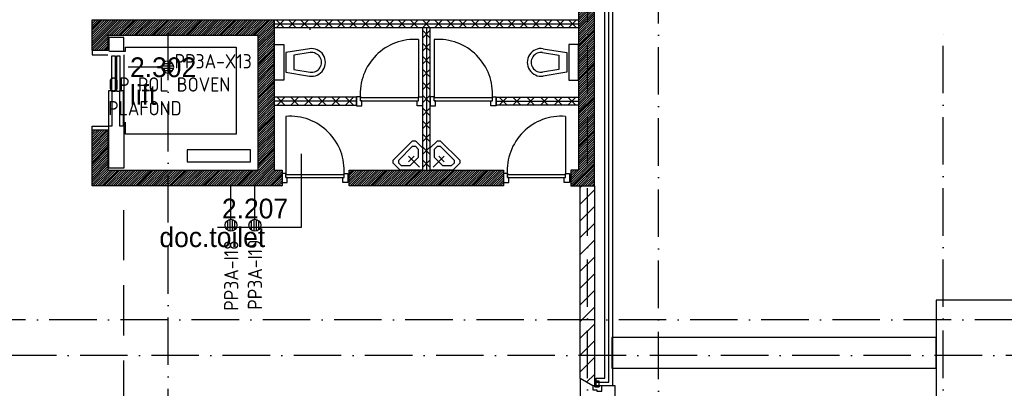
# Model space of a CAD drawing. Header units: millimetres. Extents: x 50250 to 324922, y 191 to 84291.
# Tile 10 of 44: x 132729 to 145176, y 41248 to 45911. Entities that reach past the tile are written whole.
import ezdxf
from ezdxf.enums import TextEntityAlignment as Align

# ---------------------------------------------------------------- set-up
doc = ezdxf.new("R2010")
doc.units = ezdxf.units.MM
doc.header["$LTSCALE"] = 100
doc.linetypes.add('DASHDOT', pattern=[9, 6, -1.5, 0, -1.5])
doc.linetypes.add('HIDDEN', pattern=[9.525, 6.35, -3.175])
doc.layers.get('0').update_dxf_attribs({"linetype": 'CONTINUOUS'})
for name, color, linetype in [('AL$1----_ALGEMEEN', 7, 'CONTINUOUS'), ('AL$7----_STRAMIEN', 1, 'DASHDOT'), ('AL21----_BUITENWAND', 4, 'CONTINUOUS'), ('AL28----_KONSTRUKTIE', 3, 'CONTINUOUS'), ('AL31----_BUITENKOZ', 7, 'CONTINUOUS'), ('AL32----_BINNENKOZ', 7, 'CONTINUOUS'), ('AL74----_INRSANITAIR', 7, 'CONTINUOUS'), ('ALL-----_REFLIJNEN', 8, 'CONTINUOUS'), ('ALXA3---_VOLZWART', 14, 'CONTINUOUS'), ('ALXAA---_GEWBETON', 12, 'CONTINUOUS'), ('ALXAB---_PREFABBETON', 1, 'CONTINUOUS'), ('BOUW', 8, 'CONTINUOUS'), ('EA61303-_ARCEER', 1, 'CONTINUOUS'), ('EB6441--_ATTRIB', 2, 'CONTINUOUS'), ('EL6441--_DATACOM', 3, 'CONTINUOUS'), ('GEBOUWLABEL', 4, 'CONTINUOUS')]:
    doc.layers.add(name, color=color, linetype=linetype)
doc.styles.add('1_8', font='ISO', dxfattribs={"height": 1.8})
doc.styles.add('BURO-025', font='BUROFONT.shx', dxfattribs={"height": 250})
doc.styles.get("Standard").update_dxf_attribs({"font": 'iso.shx'})

# ---------------------------------------------------------------- blocks, each defined once
blk = doc.blocks.new('ES4X2')
for p, q in [((-0.45, 1.4), (-0.45, 2.6)), ((-0.15, 1.27), (-0.15, 2.73)), ((0.15, 1.27), (0.15, 2.73)), ((0.45, 1.4), (0.45, 2.6)), ((0, 1.25), (0, -3))]:
    blk.add_line(p, q)
blk.add_circle((0, 2), 0.75)
at = {"style": '1_8', "flags": 8}
for tag, p in [('NUMMER', (1.25, 3.5)), ('CODE', (-1.25, 3.5))]:
    blk.add_attdef(tag, text='', height=1.8, rotation=90, dxfattribs=at).set_placement(p, align=Align.MIDDLE_LEFT)
blk.add_attdef('M_CODE', text='', height=1.8, dxfattribs=at).set_placement((0, 0), align=Align.MIDDLE_CENTER)

msp = doc.modelspace()

# ---------------------------------------------------------------- hatches: boundary and pattern name
at = {"layer": 'ALXAA---_GEWBETON'}
h = msp.add_hatch(dxfattribs=at)
h.set_pattern_fill('GEWPBET', color=8, scale=100, angle=45, style=0)
h.set_pattern_definition([(45, (71458.001, 72233.765), (-14.1421356, 14.1421356), [])])
h.paths.add_polyline_path([(133845, 45709), (133845, 45519), (133645, 45519), (133645, 45909), (133845, 45909), (133845, 45909), (135945, 45909), (135945, 44008), (136045, 44008), (136045, 43808), (135745, 43808), (133645, 43808), (133645, 44519), (133845, 44519), (133845, 44008), (135745, 44008), (135745, 45709)])
h.paths.add_polyline_path([(133845, 48813), (133645, 48813), (133645, 46963), (133845, 46963)])
h.paths.add_polyline_path([(133845, 49863), (133645, 49863), (133645, 50263), (133845, 50263)])
h.paths.add_polyline_path([(139695, 43808), (139995, 43808), (139995, 53408), (133645, 53408), (133645, 51313), (133845, 51313), (133845, 53208), (139795, 53208), (139795, 44008), (139695, 44008)])

# ---------------------------------------------------------------- linework, layer by layer
at = {"layer": 'AL$1----_ALGEMEEN', "color": 8}
for p, q in [((169695, 42363), (144315, 42363)), ((144315, 42363), (144315, 34213)), ((144315, 41893), (140215, 41893)), ((140215, 41893), (140215, 41503)), ((144315, 41503), (144315, 41893)), ((140215, 41503), (144315, 41503))]:
    msp.add_line(p, q, dxfattribs=at)
at = {"layer": 'AL$7----_STRAMIEN', "color": 1}
for points in [[(134605, 23542), (134605, 76516)], [(140805, 38663), (140805, 76516)], [(139905, 7175), (139905, 61763)], [(239014, 42113), (89505, 42113)], [(239405, 41663), (89505, 41663)]]:
    msp.add_lwpolyline(points, dxfattribs=at)
at = {"layer": 'AL$7----_STRAMIEN'}
msp.add_lwpolyline([(144405, 7175), (144405, 45867)], dxfattribs=at)
at = {"layer": 'AL21----_BUITENWAND', "color": 8}
for p, q in [((140225, 54648), (140225, 41278)), ((140125, 41378), (140125, 54548)), ((140015, 41278), (140015, 41378)), ((140015, 41378), (140125, 41378)), ((140225, 41278), (140015, 41278))]:
    msp.add_line(p, q, dxfattribs=at)
at = {"layer": 'AL28----_KONSTRUKTIE', "color": 8, "linetype": 'Continuous'}
for p, q in [((139815, 41371), (139815, 43808)), ((139995, 43808), (139995, 41278)), ((139975, 41278), (139815, 41371)), ((139995, 41278), (139975, 41278))]:
    msp.add_line(p, q, dxfattribs=at)
at = {"layer": 'AL28----_KONSTRUKTIE', "color": 8}
msp.add_lwpolyline([(139695, 43808), (139995, 43808), (139995, 53408), (133645, 53408), (133645, 51313), (133845, 51313), (133845, 53208), (139795, 53208), (139795, 44008), (139695, 44008)], close=True, dxfattribs=at)
at = {"layer": 'AL31----_BUITENKOZ', "color": 8}
for points in [[(139975, 41278), (139815, 41371), (139815, 40156), (139975, 40248), (140255, 40248), (140255, 41278)], [(140000, 41268), (140056, 41268), (140056, 41339), (140000, 41339)]]:
    msp.add_lwpolyline(points, close=True, dxfattribs=at)
at = {"layer": 'AL31----_BUITENKOZ', "color": 8, "linetype": 'Continuous'}
msp.add_lwpolyline([(139975, 41228), (139975, 41228), (140026, 41228), (140026, 41211), (140089, 41211), (140089, 41211), (140089, 41211), (140089, 41211), (140089, 41211), (140089, 41278), (140056, 41278), (140056, 41268), (140000, 41268), (140000, 41278), (140000, 41278), (139975, 41278)], close=True, dxfattribs=at)
at = {"layer": 'AL32----_BINNENKOZ', "color": 8, "linetype": 'HIDDEN'}
msp.add_line((134045, 38106), (134045, 43808), dxfattribs=at)
at = {"layer": 'AL74----_INRSANITAIR', "color": 8}
msp.add_line((136401, 45783), (136401, 45798), dxfattribs=at)
at = {"layer": 'ALL-----_REFLIJNEN', "color": 8, "linetype": 'Continuous'}
for p, q in [((140175, 41328), (140175, 54598)), ((140015, 41328), (140175, 41328))]:
    msp.add_line(p, q, dxfattribs=at)
at = {"layer": 'ALXA3---_VOLZWART', "color": 8}
for p, q in [((140175, 41328), (140175, 54598)), ((140015, 41328), (140175, 41328))]:
    msp.add_line(p, q, dxfattribs=at)
at = {"layer": 'ALXAA---_GEWBETON', "color": 8}
for p, q in [((139815, 43578), (139995, 43758)), ((139815, 43366), (139995, 43546)), ((139815, 43154), (139995, 43334))]:
    msp.add_line(p, q, dxfattribs=at)
at = {"layer": 'ALXAB---_PREFABBETON', "color": 8}
for p, q in [((139995, 45994), (139795, 45794)), ((133758, 45909), (133645, 45795)), ((133970, 45909), (133645, 45583)), ((133645, 45909), (133845, 45909)), ((133645, 45519), (133645, 45909)), ((133845, 45909), (135945, 45909)), ((133845, 45909), (133845, 45909)), ((134183, 45909), (133983, 45709)), ((134395, 45909), (134195, 45709)), ((134607, 45909), (134407, 45709)), ((134819, 45909), (134619, 45709)), ((135031, 45909), (134831, 45709)), ((135243, 45909), (135043, 45709)), ((135455, 45909), (135255, 45709)), ((135667, 45909), (135467, 45709)), ((135880, 45909), (135680, 45709)), ((135945, 45909), (135945, 44008)), ((135945, 45908), (139795, 45908)), ((135945, 45808), (135945, 45908)), ((135945, 45858), (139795, 45858)), ((139795, 45808), (135945, 45808)), ((135972, 45908), (136072, 45808)), ((136072, 45908), (135972, 45808)), ((136126, 45908), (136226, 45808)), ((136226, 45908), (136126, 45808)), ((136280, 45908), (136380, 45808)), ((136380, 45908), (136280, 45808)), ((136434, 45908), (136534, 45808)), ((136534, 45908), (136434, 45808)), ((136588, 45908), (136688, 45808)), ((136688, 45908), (136588, 45808)), ((136742, 45908), (136842, 45808)), ((136842, 45908), (136742, 45808)), ((136896, 45908), (136996, 45808)), ((136996, 45908), (136896, 45808)), ((137050, 45908), (137150, 45808)), ((137150, 45908), (137050, 45808)), ((137204, 45908), (137304, 45808)), ((137304, 45908), (137204, 45808)), ((137358, 45908), (137458, 45808)), ((137458, 45908), (137358, 45808)), ((137512, 45908), (137612, 45808)), ((137612, 45908), (137512, 45808)), ((137666, 45908), (137766, 45808)), ((137766, 45908), (137666, 45808)), ((137820, 45908), (137920, 45808)), ((137920, 45908), (137820, 45808)), ((137920, 45808), (137820, 45808)), ((137820, 45808), (137820, 44008)), ((137870, 45808), (137870, 44008)), ((137920, 44008), (137920, 45808)), ((137974, 45908), (138074, 45808)), ((138074, 45908), (137974, 45808)), ((138128, 45908), (138228, 45808)), ((138228, 45908), (138128, 45808)), ((138282, 45908), (138382, 45808)), ((138382, 45908), (138282, 45808)), ((138436, 45908), (138536, 45808)), ((138536, 45908), (138436, 45808)), ((138590, 45908), (138690, 45808)), ((138690, 45908), (138590, 45808)), ((138744, 45908), (138844, 45808)), ((138844, 45908), (138744, 45808)), ((138898, 45908), (138998, 45808)), ((138998, 45908), (138898, 45808)), ((139052, 45908), (139152, 45808)), ((139152, 45908), (139052, 45808)), ((139206, 45908), (139306, 45808)), ((139306, 45908), (139206, 45808)), ((139360, 45908), (139460, 45808)), ((139460, 45908), (139360, 45808)), ((139514, 45908), (139614, 45808)), ((139614, 45908), (139514, 45808)), ((139668, 45908), (139768, 45808)), ((139768, 45908), (139668, 45808)), ((139795, 45908), (139795, 45808)), ((135745, 45709), (133845, 45709)), ((133845, 45709), (133845, 45519)), ((135945, 45762), (135745, 45562)), ((135745, 44008), (135745, 45709)), ((137920, 45776), (137820, 45676)), ((137920, 45676), (137820, 45776)), ((139995, 45781), (139795, 45581)), ((133845, 45571), (133793, 45519)), ((137920, 45612), (137820, 45512)), ((137920, 45512), (137820, 45612)), ((139670, 45596), (139670, 45146)), ((139795, 45596), (139670, 45596)), ((139795, 45146), (139795, 45596)), ((139995, 45569), (139795, 45369)), ((133845, 45519), (133645, 45519)), ((135945, 45550), (135745, 45350)), ((137920, 45449), (137820, 45349)), ((137920, 45349), (137820, 45449)), ((139340, 45494), (139545, 45461)), ((139348, 45543), (139645, 45496)), ((139545, 45461), (139545, 45280)), ((139645, 45496), (139645, 45246)), ((135945, 45338), (135745, 45138)), ((136520, 45321), (136520, 45321)), ((139220, 45321), (139220, 45321)), ((139995, 45357), (139795, 45157)), ((136345, 45196), (136345, 45196)), ((137920, 45285), (137820, 45185)), ((137920, 45185), (137820, 45285)), ((139545, 45280), (139340, 45247)), ((139645, 45246), (139348, 45198)), ((139395, 45196), (139395, 45196)), ((135945, 45126), (135745, 44926)), ((137920, 45122), (137820, 45022)), ((137920, 45022), (137820, 45122)), ((139670, 45146), (139795, 45146)), ((139995, 45145), (139795, 44945)), ((137920, 44958), (137820, 44858)), ((137920, 44858), (137820, 44958)), ((135945, 44913), (135745, 44713)), ((135945, 44929), (135945, 44829)), ((136986, 44929), (135945, 44929)), ((136986, 44879), (135945, 44879)), ((135945, 44829), (136986, 44829)), ((136082, 44829), (135982, 44929)), ((135982, 44829), (136082, 44929)), ((136255, 44829), (136155, 44929)), ((136155, 44829), (136255, 44929)), ((136429, 44829), (136329, 44929)), ((136329, 44829), (136429, 44929)), ((136602, 44829), (136502, 44929)), ((136502, 44829), (136602, 44929)), ((136776, 44829), (136676, 44929)), ((136676, 44829), (136776, 44929)), ((136949, 44829), (136849, 44929)), ((136849, 44829), (136949, 44929)), ((136986, 44829), (136986, 44929)), ((138754, 44829), (138754, 44929)), ((138754, 44929), (139795, 44929)), ((138754, 44879), (139795, 44879)), ((139795, 44829), (138754, 44829)), ((138791, 44929), (138891, 44829)), ((138891, 44929), (138791, 44829)), ((138964, 44929), (139064, 44829)), ((139064, 44929), (138964, 44829)), ((139138, 44929), (139238, 44829)), ((139238, 44929), (139138, 44829)), ((139311, 44929), (139411, 44829)), ((139411, 44929), (139311, 44829)), ((139485, 44929), (139585, 44829)), ((139585, 44929), (139485, 44829)), ((139658, 44929), (139758, 44829)), ((139758, 44929), (139658, 44829)), ((139995, 44933), (139795, 44733)), ((139795, 44929), (139795, 44829)), ((135945, 44701), (135745, 44501)), ((137920, 44794), (137820, 44694)), ((137920, 44694), (137820, 44794)), ((139995, 44721), (139795, 44521)), ((137920, 44631), (137820, 44531)), ((137920, 44531), (137820, 44631)), ((133645, 44519), (133845, 44519)), ((133645, 43808), (133645, 44519)), ((133845, 44510), (133645, 44310)), ((133845, 44519), (133845, 44008)), ((135945, 44489), (135745, 44289)), ((137920, 44467), (137820, 44367)), ((137920, 44367), (137820, 44467)), ((139995, 44509), (139795, 44309)), ((133845, 44298), (133645, 44098)), ((135945, 44277), (135745, 44077)), ((137920, 44304), (137820, 44204)), ((137920, 44204), (137820, 44304)), ((139995, 44296), (139795, 44096)), ((133845, 44086), (133645, 43886)), ((135945, 44065), (135689, 43808)), ((137920, 44140), (137820, 44040)), ((137920, 44040), (137820, 44140)), ((139995, 44084), (139719, 43808)), ((133979, 44008), (133779, 43808)), ((133845, 44008), (135745, 44008)), ((134192, 44008), (133992, 43808)), ((134404, 44008), (134204, 43808)), ((134616, 44008), (134416, 43808)), ((134828, 44008), (134628, 43808)), ((135040, 44008), (134840, 43808)), ((135252, 44008), (135052, 43808)), ((135464, 44008), (135264, 43808)), ((135677, 44008), (135477, 43808)), ((136045, 43953), (135901, 43808)), ((135945, 44008), (136045, 44008)), ((136045, 44008), (136045, 43808)), ((136895, 44008), (138095, 44008)), ((136895, 43808), (136895, 44008)), ((136949, 44008), (136895, 43954)), ((136895, 43827), (137077, 44008)), ((136895, 43855), (137048, 44008)), ((136895, 43883), (137020, 44008)), ((136895, 43912), (136992, 44008)), ((136895, 43940), (136963, 44008)), ((136895, 43968), (136935, 44008)), ((136895, 43997), (136907, 44008)), ((136905, 43808), (137105, 44008)), ((136933, 43808), (137133, 44008)), ((137161, 44008), (136961, 43808)), ((136961, 43808), (137161, 44008)), ((136990, 43808), (137190, 44008)), ((137018, 43808), (137218, 44008)), ((137046, 43808), (137246, 44008)), ((137075, 43808), (137275, 44008)), ((137103, 43808), (137303, 44008)), ((137131, 43808), (137331, 44008)), ((137159, 43808), (137359, 44008)), ((137374, 44008), (137174, 43808)), ((137188, 43808), (137388, 44008)), ((137216, 43808), (137416, 44008)), ((137244, 43808), (137444, 44008)), ((137273, 43808), (137473, 44008)), ((137301, 43808), (137501, 44008)), ((137329, 43808), (137529, 44008)), ((137357, 43808), (137557, 44008)), ((137586, 44008), (137386, 43808)), ((137386, 43808), (137586, 44008)), ((137414, 43808), (137614, 44008)), ((137442, 43808), (137642, 44008)), ((137471, 43808), (137671, 44008)), ((137499, 43808), (137699, 44008)), ((137527, 43808), (137727, 44008)), ((137555, 43808), (137755, 44008)), ((137584, 43808), (137784, 44008)), ((137798, 44008), (137598, 43808)), ((137612, 43808), (137812, 44008)), ((137640, 43808), (137840, 44008)), ((137669, 43808), (137869, 44008)), ((137697, 43808), (137897, 44008)), ((137725, 43808), (137925, 44008)), ((137753, 43808), (137953, 44008)), ((137782, 43808), (137982, 44008)), ((138010, 44008), (137810, 43808)), ((137810, 43808), (138010, 44008)), ((137820, 44008), (137920, 44008)), ((137838, 43808), (138038, 44008)), ((137867, 43808), (138067, 44008)), ((137895, 43808), (138095, 44008)), ((137923, 43808), (138123, 44008)), ((137951, 43808), (138151, 44008)), ((137980, 43808), (138180, 44008)), ((138008, 43808), (138208, 44008)), ((138222, 44008), (138022, 43808)), ((138036, 43808), (138236, 44008)), ((138065, 43808), (138265, 44008)), ((138093, 43808), (138293, 44008)), ((138095, 44008), (138845, 44008)), ((138121, 43808), (138321, 44008)), ((138149, 43808), (138349, 44008)), ((138178, 43808), (138378, 44008)), ((138206, 43808), (138406, 44008)), ((138434, 44008), (138234, 43808)), ((138234, 43808), (138434, 44008)), ((138263, 43808), (138463, 44008)), ((138291, 43808), (138491, 44008)), ((138319, 43808), (138519, 44008)), ((138347, 43808), (138547, 44008)), ((138376, 43808), (138576, 44008)), ((138404, 43808), (138604, 44008)), ((138432, 43808), (138632, 44008)), ((138646, 44008), (138446, 43808)), ((138461, 43808), (138661, 44008)), ((138489, 43808), (138689, 44008)), ((138517, 43808), (138717, 44008)), ((138545, 43808), (138745, 44008)), ((138574, 43808), (138774, 44008)), ((138602, 43808), (138802, 44008)), ((138630, 43808), (138830, 44008)), ((138845, 43995), (138659, 43808)), ((138659, 43808), (138845, 43995)), ((138687, 43808), (138845, 43967)), ((138715, 43808), (138845, 43938)), ((138845, 44008), (138845, 43808)), ((139707, 44008), (139695, 43996)), ((138743, 43808), (138845, 43910)), ((138772, 43808), (138845, 43882)), ((138800, 43808), (138845, 43854)), ((138828, 43808), (138845, 43825)), ((139995, 43872), (139931, 43808)), ((135745, 43808), (133645, 43808)), ((136045, 43808), (135745, 43808)), ((138845, 43808), (136895, 43808)), ((139815, 43808), (139995, 43808)), ((139815, 43790), (139834, 43808)), ((139815, 42941), (139995, 43121)), ((139815, 42729), (139995, 42909)), ((139815, 42517), (139995, 42697)), ((139815, 42305), (139995, 42485)), ((139815, 42093), (139995, 42273)), ((139815, 41881), (139995, 42061)), ((139815, 41669), (139995, 41849)), ((139815, 41457), (139995, 41637)), ((139895, 41325), (139995, 41424))]:
    msp.add_line(p, q, dxfattribs=at)
for points in [[(134045, 45514), (134045, 45684), (133855, 45684), (133855, 45514)], [(133865, 45514), (134065, 45514), (134065, 45564), (135465, 45564), (135465, 44464), (134065, 44464), (134065, 44614)], [(135945, 45596), (136070, 45596), (136070, 45146), (135945, 45146), (135945, 45596)], [(137770, 45659), (137770, 44925)], [(137970, 45659), (137970, 44925)], [(133645, 45514), (133645, 45464), (133845, 45464)], [(134045, 45464), (134045, 44564)], [(136986, 44936), (136986, 44822), (137053, 44822), (137053, 44885), (137036, 44885), (137036, 44936), (136986, 44936)], [(137820, 44936), (137820, 44822), (137753, 44822), (137753, 44885), (137770, 44885), (137770, 44936), (137820, 44936)], [(137920, 44936), (137920, 44822), (137987, 44822), (137987, 44885), (137970, 44885), (137970, 44936), (137920, 44936)], [(138754, 44936), (138754, 44822), (138687, 44822), (138687, 44885), (138704, 44885), (138704, 44936), (138754, 44936)], [(137036, 44925), (137770, 44925)], [(137036, 44885), (137770, 44885)], [(137970, 44925), (138704, 44925)], [(137970, 44885), (138704, 44885)], [(136095, 44688), (136095, 43954)], [(139629, 44688), (139629, 43954)], [(133645, 44514), (133645, 44564), (133845, 44564)], [(134045, 44564), (134045, 44034), (133855, 44034), (133855, 44564)], [(137820, 44008), (137537, 44008), (137449, 44097), (137449, 44132), (137696, 44380), (137732, 44380), (137820, 44291), (137820, 44291), (137820, 44008), (137820, 44008)], [(137920, 44008), (137920, 44291), (138009, 44380), (138044, 44380), (138291, 44132), (138291, 44097), (138203, 44008), (138203, 44008), (137920, 44008), (137920, 44008)], [(137661, 44061), (137555, 44061), (137520, 44097), (137520, 44132), (137696, 44309), (137732, 44309), (137767, 44274), (137767, 44167), (137767, 44167), (137661, 44061)], [(137973, 44167), (137973, 44274), (138009, 44309), (138044, 44309), (138221, 44132), (138221, 44097), (138185, 44061), (138079, 44061), (138079, 44061), (137973, 44167)], [(137785, 44044), (137643, 44185)], [(137643, 44114), (137714, 44185)], [(137956, 44044), (138097, 44185)], [(138026, 44185), (138097, 44114)], [(136045, 43965), (136045, 43851), (136112, 43851), (136112, 43914), (136095, 43914), (136095, 43965), (136045, 43965)], [(136095, 43954), (136829, 43954)], [(136879, 43965), (136879, 43851), (136812, 43851), (136812, 43914), (136829, 43914), (136829, 43965), (136879, 43965)], [(138845, 43965), (138845, 43851), (138912, 43851), (138912, 43914), (138895, 43914), (138895, 43965), (138845, 43965)], [(138895, 43954), (139629, 43954)], [(139679, 43965), (139679, 43851), (139612, 43851), (139612, 43914), (139629, 43914), (139629, 43965), (139679, 43965)], [(136095, 43914), (136829, 43914)], [(138895, 43914), (139629, 43914)]]:
    msp.add_lwpolyline(points, dxfattribs=at)
for points in [[(133895, 45454), (133935, 45454), (133935, 45004), (133895, 45004)], [(133955, 45454), (133995, 45454), (133995, 45004), (133955, 45004)], [(133855, 45014), (133895, 45014), (133895, 44564), (133855, 44564)], [(133995, 45014), (134035, 45014), (134035, 44564), (133995, 44564)], [(135645, 44264), (134845, 44264), (134845, 44114), (135645, 44114)]]:
    msp.add_lwpolyline(points, close=True, dxfattribs=at)
for points in [[(136392, 45543), (136095, 45496), (136095, 45246), (136392, 45198, 1.173599)], [(136400, 45494), (136195, 45461), (136195, 45280), (136400, 45247, 1.173599)]]:
    msp.add_lwpolyline(points, format="xyb", close=True, dxfattribs=at)
for centre, radius, start, end in [((137720, 44975), 686, 85.8145, 184.1855), ((138020, 44975), 686, 355.8145, 94.1855), ((139320, 45371), 175, 80.8673, 279.1327), ((139320, 45371), 125, 80.8673, 279.1327), ((136145, 44004), 686, 355.8145, 94.1855), ((139579, 44004), 686, 85.8145, 184.1855)]:
    msp.add_arc(centre, radius, start, end, dxfattribs=at)
at = {"layer": 'GEBOUWLABEL', "color": 7}
msp.add_lwpolyline([(136289, 44213), (136289, 43283), (135228, 43283)], dxfattribs=at)

# ---------------------------------------------------------------- block references
at = {"layer": 'EL6441--_DATACOM'}
ref = msp.add_blockref('ES4X2', (134401, 45311), dxfattribs=dict(at, xscale=-100, yscale=100, zscale=100, rotation=270))
ref.add_attrib('CODE', 'PP3A-X13', dxfattribs={"layer": 'EB6441--_ATTRIB', "color": 1, "height": 180, "style": '1_8', "flags": 8}).set_placement((135663, 45385), align=Align.MIDDLE_RIGHT)
ref = msp.add_blockref('ES4X2', (135400, 43511), dxfattribs=dict(at, xscale=100, yscale=100, zscale=100, rotation=180))
ref.add_attrib('CODE', 'PP3A-I18', dxfattribs={"layer": 'EB6441--_ATTRIB', "color": 1, "height": 180, "rotation": 90, "style": '1_8', "flags": 8}).set_placement((135403, 43120), align=Align.MIDDLE_RIGHT)
ref = msp.add_blockref('ES4X2', (135702, 43511), dxfattribs=dict(at, xscale=100, yscale=100, zscale=100, rotation=180))
ref.add_attrib('CODE', 'PP3A-I19', dxfattribs={"layer": 'EB6441--_ATTRIB', "color": 1, "height": 180, "rotation": 90, "style": '1_8', "flags": 8}).set_placement((135703, 43130), align=Align.MIDDLE_RIGHT)

# ---------------------------------------------------------------- texts
at = {"layer": 'BOUW', "style": 'BURO-025'}
for s, p in [('2.302', (134124, 45184)), ('lift', (134123, 44834)), ('2.207', (135286, 43397)), ('doc.toilet', (134495, 43035))]:
    msp.add_text(s, height=250, dxfattribs=at).set_placement(p)
at = {"layer": 'EA61303-_ARCEER', "insert": (133847, 45181), "char_height": 180, "width": 1550, "attachment_point": 1}
msp.add_mtext('{\\Fiso.shx;OP ROL BOVEN PLAFOND}', dxfattribs=at)

doc.saveas('drawing.dxf')
